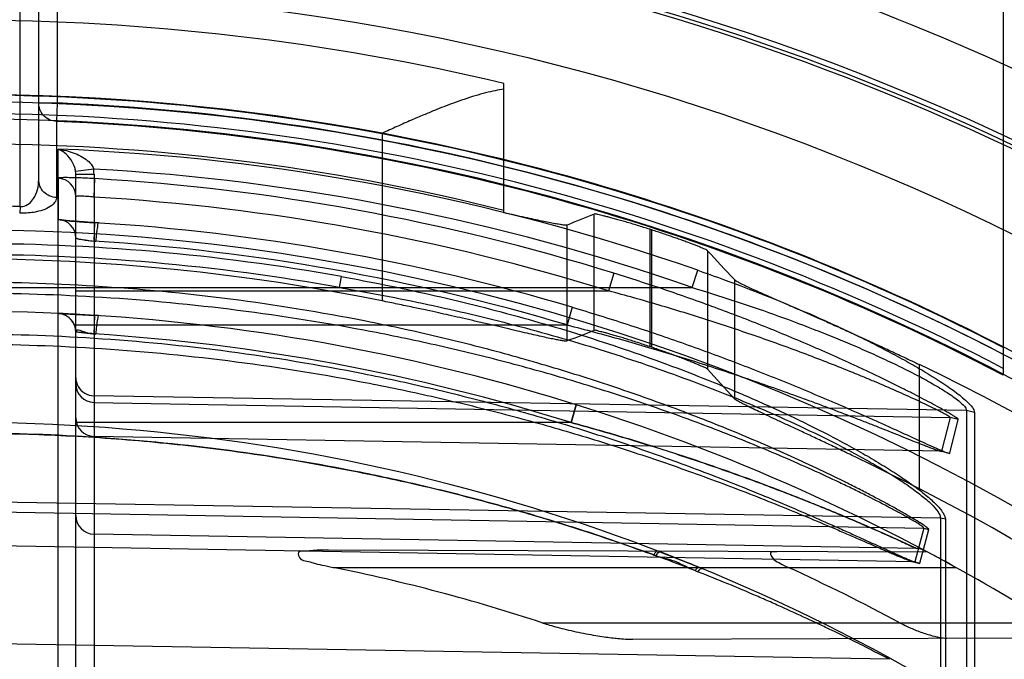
# Model space of a CAD drawing. Header units: millimetres. Extents: x 0 to 297, y 0 to 210.
# Tile 30 of 256: x 143.088 to 143.301, y 91.343 to 91.481. Entities that reach past the tile are written whole.
import ezdxf

# ---------------------------------------------------------------- set-up
doc = ezdxf.new("R2010")
doc.units = ezdxf.units.MM
doc.header["$LTSCALE"] = 16.335
doc.layers.get('0').update_dxf_attribs({"linetype": 'CONTINUOUS'})
for name, color, linetype in [('01_GLOBAL', 7, 'CONTINUOUS'), ('INTFCLR_1', 7, 'CONTINUOUS'), ('INTFCLR_144815', 7, 'CONTINUOUS')]:
    doc.layers.add(name, color=color, linetype=linetype)

msp = doc.modelspace()

# ---------------------------------------------------------------- linework, layer by layer
at = {"color": 7, "linetype": 'Continuous'}
msp.add_circle((144.2368034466, 92.193132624), 3.04, dxfattribs=at)
at = {"color": 9, "linetype": 'Continuous'}
msp.add_arc((144.2368034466, 92.193132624), 3.001038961, 182.9674534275, 267.0325465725, dxfattribs=at)
at = {"layer": '01_GLOBAL', "color": 7, "linetype": 'Continuous'}
msp.add_circle((144.2368034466, 92.193132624), 3.08, dxfattribs=at)
at = {"layer": 'INTFCLR_1', "color": 6, "linetype": 'Continuous'}
for p, q in [((143.300579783, 91.6329089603), (143.300579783, 91.40436048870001)), ((143.100579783, 91.4136929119), (143.1045099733, 91.4132620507)), ((143.2349923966, 91.3629089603), (143.2356350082, 91.3626446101))]:
    msp.add_line(p, q, dxfattribs=at)
at = {"layer": 'INTFCLR_1', "color": 9, "linetype": 'Continuous'}
for p, q in [((143.088579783, 91.4407329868), (143.088579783, 91.58624229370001)), ((143.0925797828, 91.4465360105), (143.092579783, 91.57290896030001)), ((143.096579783, 91.57290896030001), (143.096579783, 91.46307446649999)), ((143.092579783, 91.46307446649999), (143.096579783, 91.46307446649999)), ((143.0965797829, 91.46307446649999), (143.0964158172, 91.4590887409)), ((143.0964158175, 91.4590887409), (143.0964158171, 91.44268587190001)), ((143.0967464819, 91.326977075), (143.0967464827, 91.4531326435)), ((143.1044399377, 91.4488256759), (143.1005447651, 91.4483070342)), ((143.1005797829, 91.3030629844), (143.100579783, 91.4477503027)), ((143.100579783, 91.4477503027), (143.1045099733, 91.4477503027)), ((143.1045099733, 91.4477503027), (143.1045099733, 91.29906359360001)), ((143.096751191, 91.44685574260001), (143.0967545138, 91.4379782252)), ((143.1045099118, 91.44276461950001), (143.1046788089, 91.4467549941)), ((143.088579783, 91.4407329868), (143.0884814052, 91.4393107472)), ((143.2166039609, 91.42636079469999), (143.2154851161, 91.422545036)), ((143.2334656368, 91.4232873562), (143.2347028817, 91.42700789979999)), ((143.1574830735, 91.4232873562), (143.1578653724, 91.4256289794)), ((143.068579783, 91.4232873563), (143.2334656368, 91.4232873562)), ((143.1005797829, 91.4225450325), (143.2154849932, 91.4225450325)), ((143.2075975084, 91.4190418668), (143.2065316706, 91.4152095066)), ((143.100579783, 91.4152095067), (143.2065316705, 91.4152095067)), ((143.2926382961, 91.3967395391), (143.1045099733, 91.3999267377)), ((143.1045099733, 91.3984939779), (143.2891090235, 91.3952741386)), ((143.2085031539, 91.3979675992), (143.2073770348, 91.39415056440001)), ((143.2073770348, 91.39415056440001), (143.2085031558, 91.3979675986)), ((143.2926382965, 91.3967395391), (143.2926382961, 91.30254098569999)), ((143.2943687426, 91.39632470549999), (143.2926382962, 91.3967395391)), ((143.2943687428, 91.3963247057), (143.2943687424, 91.30221922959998)), ((143.2073770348, 91.39415056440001), (143.1005797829, 91.39415056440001)), ((143.2891090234, 91.3952741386), (143.2872684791, 91.3879707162)), ((143.2890354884, 91.38752427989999), (143.2908628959, 91.39483446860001)), ((143.2908628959, 91.39483446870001), (143.2891090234, 91.3952741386)), ((143.287268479, 91.3879707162), (143.1045099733, 91.39115845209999)), ((143.2872684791, 91.3879707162), (143.2890354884, 91.38752427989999)), ((143.2870362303, 91.373536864), (143.076579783, 91.3771023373)), ((143.076579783, 91.3749949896), (143.2834258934, 91.3713871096)), ((143.2870362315, 91.373536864), (143.2870362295, 91.2845443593)), ((143.2880981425, 91.37327623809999), (143.2870362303, 91.373536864)), ((143.2880981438, 91.37327623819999), (143.2880981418, 91.2843422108)), ((143.2834258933, 91.3713871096), (143.2815399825, 91.3640844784)), ((143.2826254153, 91.3638033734), (143.284502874, 91.3711104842)), ((143.2834258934, 91.3713871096), (143.284502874, 91.3711104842)), ((143.2818920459, 91.36698574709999), (143.1045099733, 91.3700819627)), ((143.2815399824, 91.3640844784), (143.076579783, 91.3676594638)), ((143.284327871, 91.3661837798), (143.1550886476, 91.3666349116)), ((143.2815399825, 91.3640844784), (143.2826254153, 91.3638033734)), ((143.1560563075, 91.3629089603), (143.2903510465, 91.3629089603)), ((143.3107125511, 91.3509089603), (143.2013173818, 91.3509089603)), ((143.2207233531, 91.3474121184), (143.3156943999, 91.3477436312)), ((143.2760223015, 91.343084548), (143.076579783, 91.3465658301))]:
    msp.add_line(p, q, dxfattribs=at)
at = {"layer": 'INTFCLR_1', "color": 7, "linetype": 'Continuous'}
for p, q in [((143.0967464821, 91.4531326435), (143.0978383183, 91.4529547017)), ((143.1045099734, 91.43326707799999), (143.1046837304, 91.4372567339)), ((143.0967250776, 91.41769045), (143.1046950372, 91.4172539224)), ((143.0967250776, 91.41769045), (143.1046950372, 91.4172539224)), ((143.1045099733, 91.4132620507), (143.1046950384, 91.41725392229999)), ((143.100579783, 91.4136929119), (143.1048952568, 91.4132136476)), ((143.2349923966, 91.3629089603), (143.2262232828, 91.3663927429)), ((143.226545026, 91.36626866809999), (143.2327595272, 91.3638177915)), ((143.288573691, 91.36388794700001), (143.2903510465, 91.3629089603))]:
    msp.add_line(p, q, dxfattribs=at)
at = {"layer": 'INTFCLR_1', "color": 6, "linetype": 'Continuous'}
for centre, radius, start, end in [((143.076579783, 90.97690896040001), 0.4878902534, 62.6696856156, 90.00000000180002), ((143.076579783, 90.97690896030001), 0.4838903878, 62.4245665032, 90), ((143.076579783, 90.97690896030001), 0.4827613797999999, 270, 90.00000002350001), ((143.0768903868, 90.97690539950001), 0.4706702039, 72.7321003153, 86.6152856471), ((143.076579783, 90.97690896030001), 0.4587930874, 270, 90.00000002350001), ((143.0778578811, 90.9766070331), 0.3941372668, 71.7454116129, 78.556352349), ((143.0758644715, 90.9735678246), 0.4282520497, 61.77768115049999, 65.3868155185), ((143.076579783, 90.97690896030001), 0.441241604, 57.18603115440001, 61.0218089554)]:
    msp.add_arc(centre, radius, start, end, dxfattribs=at)
at = {"layer": 'INTFCLR_1', "color": 9, "linetype": 'Continuous'}
for centre, radius, start, end in [((143.0765797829, 90.97690896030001), 0.4865767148, 62.58972046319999, 87.6442799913), ((143.076579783, 90.9769089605), 0.4825876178, 62.3438421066, 87.6442799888), ((143.0780419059, 90.97704563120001), 0.4764543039, 70.80368684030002, 87.7501121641), ((143.0961367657, 91.4477503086), 0.0044430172, 359.9998982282, 7.1982829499), ((143.0780995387, 90.977044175), 0.4725162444, 70.8036894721, 86.80439256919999), ((143.0962136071, 91.44774995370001), 0.0082963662, 0.0023832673, 7.4500525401), ((143.0965814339, 91.4428609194), 0.003998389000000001, 0.02029869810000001, 87.5667220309), ((143.0769659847, 90.9769371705), 0.4666412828, 72.7319313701, 86.6160883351), ((143.0765814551, 91.0820488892), 0.3588847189, 88.0841154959, 90.00026696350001), ((143.0965814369, 91.4339835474), 0.0039983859, 0.0202744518, 87.51910509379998), ((143.076274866, 90.9769087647), 0.4612237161, 73.4574954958, 86.4686572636), ((143.0776440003, 90.97703217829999), 0.4557132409, 79.8611195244, 90.13380172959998), ((143.0763446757, 90.97690876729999), 0.4572266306, 73.4571779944, 86.4683268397), ((143.0776815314, 90.9770452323), 0.4533214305, 79.8609639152, 90.1392513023), ((143.076579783, 90.97690896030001), 0.441241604, 61.9120625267, 89.9999999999), ((143.096579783, 91.4136929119), 0.004, 0, 87.37830171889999), ((143.0766490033, 90.97690578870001), 0.4372448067, 72.6035705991, 86.3466731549), ((143.1045781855, 91.4024919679), 0.0039984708, 180.0217090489, 269.0225367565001), ((143.076579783, 90.97690896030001), 0.417241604, 56.81755615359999, 90), ((143.1045781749, 91.39515643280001), 0.0039984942, 180.0215760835, 269.022685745), ((143.104579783, 91.3740813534), 0.004, 180.0000000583, 268.999999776), ((143.2818222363, 91.3629863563), 0.004, 62.0044590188, 88.99999997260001), ((143.2446366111, 91.3870452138), 0.0269586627, 247.0530898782, 248.5131805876)]:
    msp.add_arc(centre, radius, start, end, dxfattribs=at)
at = {"layer": 'INTFCLR_1', "color": 7, "linetype": 'Continuous'}
for centre, radius, start, end in [((143.0758516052, 90.9629408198), 0.4552285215, 86.26921703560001, 87.36716364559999), ((143.0903289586, 91.30204740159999), 0.1121151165, 82.7334100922, 84.754049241), ((143.0876375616, 90.99737218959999), 0.417982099, 61.2673109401, 61.92862644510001), ((143.076579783, 90.97690896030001), 0.441241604, 61.0218089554, 61.9120625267), ((143.0880298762, 90.99808429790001), 0.4171691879, 61.26721180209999, 61.9301462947), ((143.1535720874, 91.1663219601), 0.2127798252, 67.6576901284, 68.15131119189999)]:
    msp.add_arc(centre, radius, start, end, dxfattribs=at)
at = {"layer": 'INTFCLR_1', "color": 9, "linetype": 'Continuous'}
for points, knots in [([(143.0964158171, 91.4590887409), (143.0959124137, 91.45910933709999), (143.0948236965, 91.45936574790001), (143.0931603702, 91.4605903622), (143.092579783, 91.4621528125), (143.092579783, 91.46307446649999)], [0, 0, 0, 0, 0.2507252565, 0.5413444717, 1, 1, 1, 1]), ([(143.1005447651, 91.4483070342), (143.1005069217, 91.448606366), (143.1003400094, 91.4493416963), (143.0994787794, 91.4512729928), (143.098021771, 91.4526475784), (143.096746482, 91.4531326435)], [0, 0, 0, 0, 0.1428034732, 0.3542096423, 1, 1, 1, 1]), ([(143.1046788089, 91.4467549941), (143.1041617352, 91.44678557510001), (143.1031464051, 91.4468399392), (143.1016785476, 91.4469021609), (143.1002256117, 91.4469520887), (143.0989417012, 91.44695813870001), (143.0977604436, 91.4469962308), (143.0972374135, 91.446889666), (143.0967511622, 91.446937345), (143.096751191, 91.44685574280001)], [0, 0, 0, 0, 0.1956729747, 0.3838460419, 0.5560432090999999, 0.7412667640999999, 0.881626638, 0.9691736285, 1, 1, 1, 1]), ([(143.088579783, 91.4407329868), (143.0887535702, 91.44072133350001), (143.0894394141, 91.44074340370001), (143.090555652, 91.44127115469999), (143.0921315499, 91.44313175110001), (143.0925797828, 91.44512753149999), (143.092579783, 91.4465360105)], [0, 0, 0, 0, 0.0675116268, 0.2639478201, 0.4540699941, 1, 1, 1, 1]), ([(143.0964158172, 91.44268587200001), (143.0959292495, 91.4427051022), (143.0949217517, 91.4429250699), (143.0936258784, 91.44378845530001), (143.0927713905, 91.4450731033), (143.092579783, 91.4460654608), (143.092579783, 91.4465360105)], [0, 0, 0, 0, 0.2447874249, 0.5059939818, 0.7634557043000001, 1, 1, 1, 1]), ([(143.0964158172, 91.44268587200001), (143.0964158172, 91.4422939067), (143.0960038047, 91.44135403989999), (143.094695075, 91.44043417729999), (143.0931005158, 91.43981095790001), (143.091004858, 91.4393595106), (143.0894699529, 91.4392776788), (143.0884814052, 91.4393107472)], [0, 0, 0, 0, 0.1269922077, 0.3073594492, 0.5057036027, 0.679542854, 1, 1, 1, 1]), ([(143.1045099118, 91.44276461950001), (143.1042538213, 91.4427949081), (143.1035224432, 91.44287371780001), (143.1023943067, 91.4429585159), (143.1012987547, 91.44299360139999), (143.1008029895, 91.44294422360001), (143.1005797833, 91.4429067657), (143.100579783, 91.4428623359)], [0, 0, 0, 0, 0.195522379, 0.5548284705, 0.8787833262, 0.966313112, 1, 1, 1, 1]), ([(143.2908628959, 91.39483446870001), (143.2908795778, 91.39490145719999), (143.2906017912, 91.3950699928), (143.2902569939, 91.39535782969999), (143.2895326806, 91.3957884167), (143.2887667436, 91.396249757), (143.2879501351, 91.3967171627), (143.2868631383, 91.3973293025), (143.285366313, 91.39814896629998), (143.2834325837, 91.39918000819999), (143.2813513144, 91.40026330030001), (143.2783847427, 91.4017739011), (143.2753089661, 91.40329165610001), (143.2721392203, 91.40481155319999), (143.2688477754, 91.4063595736), (143.2646571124, 91.4082743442), (143.2578221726, 91.4112812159), (143.2490981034, 91.41490475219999), (143.2384306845, 91.41900311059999), (143.2275855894, 91.4228440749), (143.2202753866, 91.4252195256), (143.2166039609, 91.42636079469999)], [0, 0, 0, 0, 0.0025611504, 0.009030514, 0.0191913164, 0.0324084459, 0.0427178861, 0.0539781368, 0.0787311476, 0.106005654, 0.1352862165, 0.1657747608, 0.2295111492, 0.2625260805, 0.2961904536, 0.3644525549, 0.4334516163, 0.5732098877, 0.7148725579, 0.8573624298, 1, 1, 1, 1]), ([(143.2347028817, 91.42700789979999), (143.2376874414, 91.425968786), (143.2436202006, 91.4238178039), (143.2524143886, 91.4203593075), (143.2596390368, 91.4172756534), (143.2653398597, 91.414679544), (143.2695538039, 91.4126725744), (143.273689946, 91.4106069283), (143.2777117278, 91.408492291), (143.2815722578, 91.4063422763), (143.285209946, 91.404174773), (143.2880491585, 91.4023357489), (143.2901219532, 91.4008602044), (143.2914850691, 91.3998106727), (143.2927828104, 91.39869106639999), (143.2938172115, 91.3976296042), (143.2943687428, 91.3967083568), (143.2943687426, 91.39632470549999)], [0, 0, 0, 0, 0.1399143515, 0.2793523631, 0.4183208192, 0.4876277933, 0.5566715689, 0.6249513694, 0.6922995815, 0.7578231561, 0.8205641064, 0.8797384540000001, 0.9075437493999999, 0.9331526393, 0.9559789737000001, 0.9830146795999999, 1, 1, 1, 1]), ([(143.2845028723, 91.3711104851), (143.2845320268, 91.3712244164), (143.2840664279, 91.37152007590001), (143.2834800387, 91.37201763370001), (143.2822519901, 91.37276782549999), (143.2807300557, 91.37370085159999), (143.2788418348, 91.3747893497), (143.2758581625, 91.3764609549), (143.2725852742, 91.37821078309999), (143.2690824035, 91.38001719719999), (143.2652527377, 91.38194274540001), (143.2602412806, 91.3843697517), (143.2540172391, 91.3872403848), (143.2453806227, 91.39103205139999), (143.234246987, 91.39556150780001), (143.2228430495, 91.3997360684), (143.2135253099, 91.4028714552), (143.2040800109, 91.4058664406), (143.1945404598, 91.4086188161), (143.1849214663, 91.4111263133), (143.1752649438, 91.41346690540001), (143.1583443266, 91.4171117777), (143.1340073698, 91.4210781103), (143.1050950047, 91.4238343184), (143.0859239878, 91.4244223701), (143.0765797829, 91.4244161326)], [0, 0, 0, 0, 0.0016246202, 0.0057382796, 0.0122045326, 0.020624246, 0.0307531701, 0.0421855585, 0.06792149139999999, 0.08199191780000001, 0.09663587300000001, 0.1271351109, 0.1589097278, 0.191316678, 0.2574313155, 0.3249182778, 0.3590433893, 0.3932372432, 0.4617974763, 0.496170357, 0.5305546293, 0.5990535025, 0.7352415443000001, 0.8709143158, 1, 1, 1, 1]), ([(143.1578653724, 91.4256289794), (143.1642596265, 91.4244854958), (143.1769720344, 91.42192056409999), (143.1958064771, 91.417221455), (143.21433032, 91.41166517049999), (143.2294845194, 91.4062933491), (143.239911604, 91.4021174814), (143.2458064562, 91.39960743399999), (143.2516069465, 91.39703357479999), (143.2586638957, 91.39370132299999), (143.2655025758, 91.39017112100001), (143.270740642, 91.3872469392), (143.2744563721, 91.3850487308), (143.2779350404, 91.3828488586), (143.2811003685, 91.38067706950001), (143.2838420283, 91.3785901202), (143.2860331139, 91.3766384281), (143.2875072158, 91.3749711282), (143.2880981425, 91.3737728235), (143.2880981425, 91.37327623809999)], [0, 0, 0, 0, 0.1368680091, 0.2731479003, 0.4088782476, 0.5442043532, 0.6117611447, 0.6455181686, 0.6791986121, 0.7454685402, 0.8099256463, 0.8413136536, 0.871861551, 0.9008796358, 0.9280292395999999, 0.952698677, 0.9735151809, 0.9895366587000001, 1, 1, 1, 1]), ([(143.2834258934, 91.3713871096), (143.2834555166, 91.3714971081), (143.282987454, 91.37177859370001), (143.2824103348, 91.3722518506), (143.2811865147, 91.37296584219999), (143.279674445, 91.3738538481), (143.2777962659, 91.37488979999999), (143.2748285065, 91.376480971), (143.2715735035, 91.3781459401), (143.2680903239, 91.37986435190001), (143.264280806, 91.3816965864), (143.2592957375, 91.38400564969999), (143.2531053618, 91.3867359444), (143.2445129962, 91.3903426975), (143.2334366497, 91.39464991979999), (143.222097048, 91.39861639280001), (143.212831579, 91.4015949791), (143.2034350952, 91.40444096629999), (143.1939469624, 91.40705504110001), (143.1843814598, 91.409435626), (143.1747752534, 91.4116581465), (143.1579388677, 91.4151188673), (143.1337304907, 91.4188808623), (143.1049648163, 91.4214936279), (143.0858874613, 91.4220498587), (143.0765797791, 91.4220431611)], [0, 0, 0, 0, 0.0015875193, 0.0056520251, 0.0120574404, 0.0204079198, 0.0304610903, 0.0418143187, 0.0673891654, 0.08137944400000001, 0.0959450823, 0.1262962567, 0.1579362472, 0.190224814, 0.2561523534, 0.3235168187, 0.357604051, 0.3917751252, 0.4603324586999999, 0.4947236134, 0.5291383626, 0.5977313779, 0.7342178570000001, 0.8702910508, 1, 1, 1, 1]), ([(143.1574830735, 91.4232873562), (143.1638395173, 91.42219094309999), (143.1764828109, 91.41977696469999), (143.1952167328, 91.41531272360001), (143.2136421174, 91.41003775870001), (143.2287205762, 91.4049326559), (143.2390995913, 91.4009638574), (143.2449626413, 91.3985721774), (143.250734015, 91.3961326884), (143.2577494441, 91.3929605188), (143.2645560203, 91.3896073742), (143.2697670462, 91.3868226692), (143.2734645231, 91.3847348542), (143.276923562, 91.38264113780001), (143.2800726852, 91.3805771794), (143.2827973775, 91.3785928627), (143.2849790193, 91.37673830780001), (143.2864366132, 91.37515890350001), (143.2870410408, 91.37401142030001), (143.2870362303, 91.373536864)], [0, 0, 0, 0, 0.137561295, 0.2744141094, 0.4105726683, 0.5461541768, 0.6137615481, 0.64752046, 0.6811904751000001, 0.7473830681, 0.8116887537, 0.8429640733, 0.87337893, 0.9022313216, 0.9291876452, 0.9536238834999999, 0.9741733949, 0.9898789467, 1, 1, 1, 1]), ([(143.2891090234, 91.3952741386), (143.2891265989, 91.3953351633), (143.2888418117, 91.3954800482), (143.2885110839, 91.3957307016), (143.2877881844, 91.3961040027), (143.2870316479, 91.3965048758), (143.2862219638, 91.3969108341), (143.2851442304, 91.39744289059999), (143.2836599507, 91.3981550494), (143.2817430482, 91.3990503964), (143.2796797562, 91.3999908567), (143.2767375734, 91.40130242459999), (143.2736882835, 91.40261898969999), (143.2705467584, 91.4039363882), (143.2672824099, 91.4052785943), (143.2631263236, 91.40693781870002), (143.2563458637, 91.4095421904), (143.2476917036, 91.4126766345), (143.2371155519, 91.41621417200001), (143.2263631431, 91.419523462), (143.2191221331, 91.4215651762), (143.2154851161, 91.422545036)], [0, 0, 0, 0, 0.0024216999, 0.0087445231, 0.0187469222, 0.0317994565, 0.0419968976, 0.0531455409, 0.0776809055, 0.1047476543, 0.1338338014, 0.1641461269, 0.2275876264, 0.2604846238, 0.2940512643, 0.3621808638, 0.4311300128, 0.5710277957, 0.7131364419, 0.8563610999, 1, 1, 1, 1]), ([(143.2334656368, 91.4232873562), (143.2364225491, 91.4223932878), (143.2423001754, 91.42054307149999), (143.2510205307, 91.41755958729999), (143.25818999, 91.41489683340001), (143.2638451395, 91.412645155), (143.2680258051, 91.4109133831), (143.2721255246, 91.40912108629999), (143.2761147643, 91.4072928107), (143.2799411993, 91.40542789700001), (143.283547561, 91.40355080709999), (143.2863628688, 91.4019527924), (143.2884237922, 91.40067454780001), (143.2897726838, 91.39976434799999), (143.2910598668, 91.398796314), (143.2920594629, 91.3978924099), (143.2926455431, 91.3970795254), (143.2926382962, 91.3967395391)], [0, 0, 0, 0, 0.1416375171, 0.2824963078, 0.4225452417, 0.4922456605, 0.5615765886, 0.6300148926, 0.6973860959, 0.7627642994, 0.8251686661, 0.8837597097, 0.911172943, 0.9362825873, 0.9585098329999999, 0.9844079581, 1, 1, 1, 1]), ([(143.2075975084, 91.4190418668), (143.2115685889, 91.417862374), (143.2194588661, 91.4154081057), (143.2311620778, 91.4114407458), (143.2426895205, 91.40721306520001), (143.2521566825, 91.4034823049), (143.2587033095, 91.4007733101), (143.2624055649, 91.39920621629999), (143.2660428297, 91.3976443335), (143.2696210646, 91.3960763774), (143.2731240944, 91.39451442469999), (143.2764249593, 91.39302808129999), (143.2795795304, 91.3915902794), (143.2825582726, 91.3902291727), (143.2842610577, 91.38945438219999), (143.2855137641, 91.3888917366), (143.2864633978, 91.38846940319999), (143.2873568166, 91.3880874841), (143.2882359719, 91.38771221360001), (143.2886423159, 91.3876005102), (143.2890190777, 91.3874588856), (143.2890354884, 91.38752427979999)], [0, 0, 0, 0, 0.1421648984, 0.2835408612, 0.4240418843, 0.5634911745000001, 0.6327206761, 0.6671818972, 0.7014587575, 0.7685665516, 0.8012506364, 0.8330851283, 0.8928023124, 0.9202157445, 0.9454950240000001, 0.9569633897, 0.9674170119, 0.9809471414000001, 0.9912428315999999, 0.9976861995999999, 1, 1, 1, 1]), ([(143.2065316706, 91.4152095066), (143.2104650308, 91.4141977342), (143.2182800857, 91.4120905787), (143.2298817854, 91.4086747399), (143.2413095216, 91.4050281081), (143.2506992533, 91.4018031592), (143.2571937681, 91.399458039), (143.2608649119, 91.39810126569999), (143.2644702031, 91.3967490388), (143.2680177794, 91.3953905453), (143.271491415, 91.3940363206), (143.2747638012, 91.3927475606), (143.2778917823, 91.3915000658), (143.2808455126, 91.39031873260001), (143.2825338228, 91.3896460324), (143.2837759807, 91.3891578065), (143.2847174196, 91.38879042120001), (143.2856057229, 91.38846130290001), (143.2864731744, 91.3881279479), (143.2868850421, 91.388045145), (143.2872498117, 91.38790641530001), (143.287268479, 91.3879707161)], [0, 0, 0, 0, 0.1428660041, 0.2846936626, 0.425393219, 0.5647895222, 0.6339010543, 0.6682815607, 0.7024641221, 0.7693490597, 0.8019078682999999, 0.8336113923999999, 0.8930666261, 0.9203587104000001, 0.9455323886, 0.9569577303, 0.9673772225, 0.9808763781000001, 0.9911706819, 0.9976447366, 1, 1, 1, 1]), ([(143.07657978, 91.41326847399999), (143.085896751, 91.41326231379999), (143.1049768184, 91.412640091), (143.1336916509, 91.4098210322), (143.1577905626, 91.40582758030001), (143.1769062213, 91.4016837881), (143.1887957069, 91.3986967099), (143.1982508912, 91.39607531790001), (143.2076136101, 91.3933167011), (143.2191369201, 91.3896215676), (143.2326832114, 91.3848126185), (143.2437033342, 91.3805305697), (143.2522565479, 91.37700320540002), (143.258386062, 91.3743849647), (143.2633150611, 91.37221460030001), (143.2666529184, 91.3707179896), (143.2684853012, 91.3698904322), (143.2710157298, 91.3687430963), (143.2738054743, 91.3674674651), (143.276486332, 91.36624709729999), (143.2778394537, 91.36563759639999), (143.2790058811, 91.3651171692), (143.2802052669, 91.3645968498), (143.2814777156, 91.3640628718), (143.2820665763, 91.36388348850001), (143.2826016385, 91.3637112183), (143.2826254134, 91.3638033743)], [0, 0, 0, 0, 0.1307897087, 0.2677697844, 0.4047495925, 0.4734241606, 0.54230541, 0.576803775, 0.6111558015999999, 0.6793183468, 0.7466483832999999, 0.8129134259, 0.8452601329, 0.8765233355, 0.9064770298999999, 0.9208618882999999, 0.9278736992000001, 0.9347014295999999, 0.9598634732, 0.9709448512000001, 0.9760316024, 0.9807221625, 0.9887877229, 0.9948915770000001, 0.9986639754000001, 1, 1, 1, 1]), ([(143.0765797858, 91.411078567), (143.0858590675, 91.4110728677), (143.1048431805, 91.4104830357), (143.1334085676, 91.4078091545), (143.1573771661, 91.4040205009), (143.1763922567, 91.4000863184), (143.1882180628, 91.3972498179), (143.1976229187, 91.3947598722), (143.2069324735, 91.3921401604), (143.2183902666, 91.3886305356), (143.2318624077, 91.384060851), (143.2428246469, 91.37998994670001), (143.2513330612, 91.37663582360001), (143.2574293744, 91.3741463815), (143.2623321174, 91.37208242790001), (143.2656522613, 91.3706590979), (143.2674747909, 91.3698721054), (143.2699914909, 91.3687810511), (143.2727664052, 91.36756787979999), (143.2754328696, 91.36640728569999), (143.2767787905, 91.3658277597), (143.2779389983, 91.3653325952), (143.2791333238, 91.36483900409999), (143.2803968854, 91.3643275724), (143.2809872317, 91.3641641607), (143.2815151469, 91.36399301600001), (143.2815399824, 91.3640844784)], [0, 0, 0, 0, 0.1313495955, 0.2686565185, 0.4058580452, 0.4745887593, 0.5434829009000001, 0.5779698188, 0.6122979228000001, 0.6803743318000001, 0.7475662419, 0.8136422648, 0.8458776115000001, 0.8770217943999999, 0.9068517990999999, 0.9211743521, 0.9281552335, 0.9349525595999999, 0.9600013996, 0.9710336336, 0.9760984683, 0.9807694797, 0.9888041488, 0.994889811, 0.9986584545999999, 1, 1, 1, 1]), ([(143.100579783, 91.4038084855), (143.100579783, 91.40315686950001), (143.1009404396, 91.4018134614), (143.1024248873, 91.4003249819), (143.1038115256, 91.3999385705), (143.1045099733, 91.3999267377)], [0, 0, 0, 0, 0.3229490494, 0.6537909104, 1, 1, 1, 1]), ([(143.2818920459, 91.36698574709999), (143.2806532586, 91.36756304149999), (143.2788261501, 91.368403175), (143.2763476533, 91.3695229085), (143.2744159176, 91.370385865), (143.2723349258, 91.3713045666), (143.2693600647, 91.37259730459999), (143.265463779, 91.37425328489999), (143.2614608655, 91.375904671), (143.2581528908, 91.3772302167), (143.2547613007, 91.37857092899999), (143.2487297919, 91.3808936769), (143.2399735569, 91.3840790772), (143.2310860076, 91.38707843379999), (143.2238699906, 91.3893657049), (143.2165745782, 91.3915858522), (143.2110629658, 91.3931451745), (143.2073770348, 91.39415056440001)], [0, 0, 0, 0, 0.0516329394, 0.07597447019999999, 0.1027491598, 0.1315643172, 0.1619139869, 0.2252911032, 0.2915055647, 0.3255023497, 0.3599250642, 0.4292866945, 0.5696783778, 0.7119074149, 0.7836251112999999, 0.8556591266, 1, 1, 1, 1]), ([(143.2073770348, 91.39415056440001), (143.211054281, 91.3931477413), (143.2183651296, 91.3910776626), (143.2292111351, 91.3877083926), (143.2398935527, 91.3841074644), (143.2486659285, 91.38091842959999), (143.2555587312, 91.37826286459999), (143.2597856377, 91.3765830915), (143.2630956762, 91.3752293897), (143.2662720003, 91.3739095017), (143.2700442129, 91.3723069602), (143.2736562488, 91.3707226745), (143.2763097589, 91.369540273), (143.278081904, 91.3687447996), (143.2794265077, 91.36811346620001), (143.2806079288, 91.3676014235), (143.2810354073, 91.3673308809), (143.282110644, 91.36698192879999), (143.2818920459, 91.36698574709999)], [0, 0, 0, 0, 0.1439991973, 0.2870321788, 0.4290317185, 0.5698547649, 0.639631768, 0.7080941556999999, 0.7416889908, 0.7747394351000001, 0.8380349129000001, 0.8965827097, 0.9235688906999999, 0.9481140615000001, 0.9691313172, 0.9820165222, 0.991740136, 1, 1, 1, 1]), ([(143.2760223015, 91.343084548), (143.2748730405, 91.34368713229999), (143.2731351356, 91.34458810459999), (143.2707186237, 91.3458195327), (143.2679253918, 91.3472252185), (143.2648669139, 91.3487308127), (143.2615837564, 91.3503086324), (143.257968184, 91.35201573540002), (143.2542150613, 91.3537381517), (143.2503458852, 91.35546186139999), (143.2463199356, 91.35721844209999), (143.2390691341, 91.36028104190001), (143.228430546, 91.3644769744), (143.2175317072, 91.36837155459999), (143.208609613, 91.3713136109), (143.1995398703, 91.3741381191), (143.1880715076, 91.3773973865), (143.1741628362, 91.3808533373), (143.155503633, 91.3848346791), (143.1320227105, 91.38863720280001), (143.1041164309, 91.39129195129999), (143.0856080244, 91.39186632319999), (143.0765797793, 91.39186578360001)], [0, 0, 0, 0, 0.0187784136, 0.0283277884, 0.0392482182, 0.0640293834, 0.0776580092, 0.09196060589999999, 0.1218891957, 0.1374137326, 0.153256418, 0.1854526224, 0.251312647, 0.3187201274, 0.3529062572, 0.3872583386, 0.456181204, 0.5254040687, 0.5946131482, 0.7322372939, 0.8693511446, 1, 1, 1, 1]), ([(143.0765797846, 91.39186578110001), (143.0827007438, 91.39186103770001), (143.0952229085, 91.3916041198), (143.1140939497, 91.3903894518), (143.13314978, 91.3883164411), (143.1520836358, 91.3854095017), (143.1708918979, 91.38165931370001), (143.1848810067, 91.3782270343), (143.194143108, 91.37565959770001), (143.2002795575, 91.3738884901), (143.2078724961, 91.3715655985), (143.2168642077, 91.3685944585), (143.2227916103, 91.3664958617), (143.2257243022, 91.3654035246)], [0, 0, 0, 0, 0.1206088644, 0.2467093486, 0.3724880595, 0.4981837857, 0.6240325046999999, 0.7502704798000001, 0.7818918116, 0.8134145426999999, 0.8761180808, 0.9383352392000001, 1, 1, 1, 1]), ([(143.2341260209, 91.3622198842), (143.2342021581, 91.36232428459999), (143.2344278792, 91.3625979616), (143.2347495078, 91.3629369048), (143.2349923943, 91.3629089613)], [0, 0, 0, 0, 0.3457672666, 1, 1, 1, 1]), ([(143.2347619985, 91.3619601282), (143.2348398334, 91.3620739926), (143.2350479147, 91.3623455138), (143.2354142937, 91.3627356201), (143.2356350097, 91.36264460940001)], [0, 0, 0, 0, 0.3661711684, 1, 1, 1, 1])]:
    msp.add_open_spline(points, degree=3, knots=knots, dxfattribs=at)
at = {"layer": 'INTFCLR_1', "color": 7, "linetype": 'Continuous'}
for points, knots in [([(143.096746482, 91.4531326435), (143.0975546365, 91.4530301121), (143.098954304, 91.4527423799), (143.1008611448, 91.4520538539), (143.1028079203, 91.4510162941), (143.1041312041, 91.4498098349), (143.1044399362, 91.4488256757)], [0, 0, 0, 0, 0.2674924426, 0.4675439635, 0.6613142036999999, 1, 1, 1, 1]), ([(143.0967545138, 91.437978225), (143.0973886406, 91.43784594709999), (143.0985913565, 91.43768176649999), (143.1004898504, 91.4375416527), (143.1024940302, 91.4373946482), (143.1039325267, 91.4373031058), (143.1046837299, 91.4372567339)], [0, 0, 0, 0, 0.2431331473, 0.4572227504, 0.7165702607, 1, 1, 1, 1]), ([(143.1054617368, 91.4372079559), (143.1049430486, 91.4372389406), (143.1039132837, 91.4373046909), (143.1024059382, 91.4374028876), (143.1010869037, 91.43749565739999), (143.0999884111, 91.4375798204), (143.0990316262, 91.43765657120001), (143.0981864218, 91.4377434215), (143.0974125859, 91.43780737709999), (143.09705917, 91.4379071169), (143.0967545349, 91.43792310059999), (143.0967545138, 91.4379782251)], [0, 0, 0, 0, 0.1780984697, 0.3536547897, 0.5178134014, 0.6310911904, 0.7318289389, 0.8450385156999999, 0.9288399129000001, 0.9811059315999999, 1, 1, 1, 1]), ([(143.1054617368, 91.4372079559), (143.1053386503, 91.4372776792), (143.1052338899, 91.43622292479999), (143.1050805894, 91.43562921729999), (143.1049728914, 91.43431710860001), (143.1049182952, 91.43359380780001), (143.1048956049, 91.4332187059)], [0, 0, 0, 0, 0.104810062, 0.4459542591, 0.7215775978, 1, 1, 1, 1]), ([(143.100579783, 91.43398496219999), (143.1010218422, 91.4338328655), (143.1023149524, 91.4335081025), (143.103647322, 91.43337532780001), (143.1045099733, 91.43326707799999)], [0, 0, 0, 0, 0.3481884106, 1, 1, 1, 1]), ([(143.100579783, 91.43398496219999), (143.1005797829, 91.4339369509), (143.1007953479, 91.43387095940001), (143.1012997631, 91.4337189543), (143.1022541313, 91.43357609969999), (143.1035201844, 91.4333899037), (143.1043846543, 91.43327972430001), (143.1048956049, 91.4332187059)], [0, 0, 0, 0, 0.0327219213, 0.1144720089, 0.4098834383, 0.6492891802, 1, 1, 1, 1]), ([(143.100579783, 91.4136929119), (143.1005794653, 91.41443554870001), (143.100180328, 91.415736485), (143.0987557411, 91.41721908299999), (143.0974677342, 91.4176565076), (143.0967250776, 91.41769045)], [0, 0, 0, 0, 0.3680915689, 0.6315143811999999, 1, 1, 1, 1]), ([(143.1054726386, 91.41720496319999), (143.1054298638, 91.4172075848), (143.105358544, 91.4170032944), (143.1052222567, 91.41648224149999), (143.1050952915, 91.41548192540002), (143.1049757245, 91.4143158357), (143.1049196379, 91.4135809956), (143.1048952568, 91.4132136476)], [0, 0, 0, 0, 0.0316995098, 0.1182638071, 0.4579662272, 0.7276778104, 1, 1, 1, 1]), ([(143.2262232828, 91.3663927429), (143.2261765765, 91.3664328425), (143.2259253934, 91.36645995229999), (143.225563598, 91.36609590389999), (143.2253149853, 91.3657841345), (143.2251745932, 91.365574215)], [0, 0, 0, 0, 0.1300274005, 0.4665718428, 1, 1, 1, 1]), ([(143.2257243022, 91.3654035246), (143.2258600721, 91.3656454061), (143.2260374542, 91.36595008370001), (143.2264232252, 91.36631558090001), (143.2265450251, 91.3662686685)], [0, 0, 0, 0, 0.6800170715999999, 1, 1, 1, 1]), ([(143.2251745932, 91.365574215), (143.2260851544, 91.3652525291), (143.2277790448, 91.3649032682), (143.2301308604, 91.3641521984), (143.2321235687, 91.363143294), (143.2334495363, 91.3625059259), (143.2341260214, 91.362219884)], [0, 0, 0, 0, 0.302215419, 0.5396466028, 0.7701500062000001, 1, 1, 1, 1])]:
    msp.add_open_spline(points, degree=3, knots=knots, dxfattribs=at)
at = {"layer": 'INTFCLR_1', "color": 6, "linetype": 'Continuous'}
for points, knots in [([(143.1045099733, 91.4132620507), (143.1040631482, 91.4133195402), (143.1029796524, 91.413237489), (143.1005797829, 91.4145603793), (143.100579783, 91.4136929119)], [0, 0, 0, 0, 0.3418183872, 1, 1, 1, 1]), ([(143.1550886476, 91.3666349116), (143.1545886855, 91.3666366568), (143.1534860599, 91.3666217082), (143.1517681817, 91.3666049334), (143.1502926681, 91.3663385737), (143.1481724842, 91.3665365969), (143.1489191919, 91.3643998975), (143.1504424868, 91.36433108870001), (143.1519408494, 91.3637937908), (143.1538385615, 91.3633846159), (143.1552592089, 91.36307026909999), (143.1560563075, 91.3629089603)], [0, 0, 0, 0, 0.09872059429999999, 0.2197912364, 0.3285608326, 0.4269131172, 0.5236921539, 0.6180506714, 0.7123198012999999, 0.8394184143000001, 1, 1, 1, 1]), ([(143.2517710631, 91.3662974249), (143.251308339, 91.3662990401), (143.2497859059, 91.36628264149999), (143.251187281, 91.3643853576), (143.2525644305, 91.36376463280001), (143.2536464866, 91.36317477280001), (143.2542271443, 91.3629089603)], [0, 0, 0, 0, 0.2138815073, 0.453700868, 0.7048229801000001, 1, 1, 1, 1]), ([(143.2013173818, 91.3509089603), (143.2017891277, 91.350753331), (143.2028174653, 91.35043451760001), (143.2044854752, 91.3499695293), (143.2063838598, 91.3494927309), (143.2084596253, 91.34902413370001), (143.2105844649, 91.3485960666), (143.2126093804, 91.34823535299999), (143.2144276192, 91.3479525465), (143.2160270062, 91.3477394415), (143.2180958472, 91.3475141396), (143.2196434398, 91.34740834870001), (143.2207233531, 91.3474121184)], [0, 0, 0, 0, 0.0753579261, 0.1632930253, 0.2626567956, 0.3722573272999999, 0.4860819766, 0.5914432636, 0.6842462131, 0.7652110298, 0.836175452, 1, 1, 1, 1]), ([(143.2783823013, 91.3509089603), (143.2788289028, 91.35066910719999), (143.2800626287, 91.3500561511), (143.281756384, 91.3493386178), (143.2834296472, 91.3487340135), (143.2849941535, 91.3482359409), (143.2866391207, 91.34782101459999), (143.2878837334, 91.3476465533), (143.2883996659, 91.3476483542)], [0, 0, 0, 0, 0.1434450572, 0.3896250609, 0.5199914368, 0.6468103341, 0.8540078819, 1, 1, 1, 1])]:
    msp.add_open_spline(points, degree=3, knots=knots, dxfattribs=at)
at = {"layer": 'INTFCLR_144815', "color": 6, "linetype": 'Continuous'}
msp.add_line((143.1929063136, 91.4393824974), (143.1929063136, 91.4673007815), dxfattribs=at)
at = {"layer": 'INTFCLR_144815', "color": 9, "linetype": 'Continuous'}
for p, q in [((143.1666212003, 91.45653021), (143.1666212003, 91.4203808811)), ((143.212369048, 91.4140134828), (143.212369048, 91.43910001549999)), ((143.2065663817, 91.4117400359), (143.2065663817, 91.43674868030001)), ((143.2243526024, 91.4358264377), (143.2243526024, 91.4105285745)), ((143.2248069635, 91.41037346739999), (143.2248069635, 91.4356798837)), ((143.2367905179, 91.43121262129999), (143.2367905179, 91.4056648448)), ((143.2425931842, 91.4250034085), (143.2425931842, 91.3992999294)), ((143.2825383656, 91.3798430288), (143.2825383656, 91.4066377))]:
    msp.add_line(p, q, dxfattribs=at)
at = {"layer": 'INTFCLR_144815', "color": 6, "linetype": 'Continuous'}
for radius in [0.5104906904, 0.4864760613]:
    msp.add_circle((143.076579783, 90.97690896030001), radius, dxfattribs=at)
for radius, start, end in [(0.7037433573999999, 313.9937911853, 154.5150993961), (0.6797433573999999, 312.9543589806, 154.5144414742), (0.6747273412, 71.6563998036, 156.0440844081), (0.6638812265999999, 70.9981667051, 162.0018332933), (0.6572577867, 282.2440355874, 71.2863570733), (0.5288304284, 45.0000000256, 314.9999999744), (0.5278840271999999, 44.999999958, 315.000000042), (0.5271191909, 44.99999997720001, 315.0000000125), (0.488, 57.4833087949, 79.3673701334), (0.4773732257, 75.8961331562, 104.1038668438), (0.4821224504, 72.0945480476, 72.1512840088), (0.4525204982, 78.52282503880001, 101.4771749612), (0.4581078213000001, 71.1214044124, 71.1814515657), (0.4765351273, 25.6072723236, 64.3927276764), (0.4525204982, 27.0737153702, 62.92628462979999)]:
    msp.add_arc((143.076579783, 90.97690896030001), radius, start, end, dxfattribs=at)
at = {"layer": 'INTFCLR_144815', "color": 9, "linetype": 'Continuous'}
for centre, radius, start, end in [((143.076579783, 90.97690896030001), 0.6987965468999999, 71.617857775, 156.0236179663), ((143.0765797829, 90.97690896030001), 0.6907968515, 71.6178577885, 156.0236179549), ((143.076579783, 90.97690896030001), 0.6611483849, 70.768222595, 162.2317774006), ((143.0765797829, 90.97690896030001), 0.6663072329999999, 40.8200096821, 70.5083984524), ((143.076579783, 90.97690896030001), 0.5429069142, 52.2436298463, 75.5403197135), ((143.076579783, 90.97690896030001), 0.5040000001, 76.6554352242, 103.3445648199), ((143.076579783, 90.97690896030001), 0.4880000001, 79.3673701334, 100.6326298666)]:
    msp.add_arc(centre, radius, start, end, dxfattribs=at)
at = {"layer": 'INTFCLR_144815', "color": 6, "linetype": 'Continuous'}
for centre, major_axis, ratio, start_param, end_param in [((143.545454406, 90.97690896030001), (0.7036694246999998, 0), 0.7456587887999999, 2.0638918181, 2.0732771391), ((142.3713377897, 90.97690896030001), (1.0584006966, 0), 0.7456587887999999, 0.6038052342, 0.6133947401), ((143.5166748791, 90.97690896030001), (0.6604781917, 0), 0.7456587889, 2.0496201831, 2.0595447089), ((142.4001173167, 90.97690896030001), (1.0152094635, 0), 0.7456587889, 0.5919499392, 0.6021168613)]:
    msp.add_ellipse(centre, major_axis=major_axis, ratio=ratio, start_param=start_param, end_param=end_param, dxfattribs=at)
for points, knots in [([(143.1929063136, 91.46603691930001), (143.1922747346, 91.4659514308), (143.19095171, 91.4657242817), (143.1888871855, 91.4652483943), (143.1866522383, 91.464621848), (143.184342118, 91.4638810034), (143.1820968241, 91.46308502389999), (143.1799716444, 91.4622797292), (143.1778285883, 91.4614282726), (143.1754852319, 91.4604554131), (143.1728024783, 91.4593051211), (143.1698112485, 91.4579787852), (143.1677091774, 91.4570260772), (143.1666212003, 91.45653021)], [0, 0, 0, 0, 0.068202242, 0.1435380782, 0.2266295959, 0.3165126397, 0.4030980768, 0.4815233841, 0.5596981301, 0.6498566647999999, 0.7530316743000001, 0.8720522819, 1, 1, 1, 1]), ([(143.2065663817, 91.43674868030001), (143.2063090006, 91.4366432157), (143.205732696, 91.4367711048), (143.2048604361, 91.43686473), (143.20382179, 91.4370586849), (143.2025496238, 91.4373006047), (143.2010421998, 91.43761172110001), (143.1993092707, 91.4379796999), (143.1973587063, 91.4384032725), (143.1952002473, 91.43887713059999), (143.1936927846, 91.4392093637), (143.1929063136, 91.4393824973)], [0, 0, 0, 0, 0.0599062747, 0.117228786, 0.1927519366, 0.2859282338, 0.3966909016, 0.5240476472, 0.6675426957, 0.8265592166, 1, 1, 1, 1]), ([(143.2243526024, 91.4358264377), (143.2239077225, 91.43596969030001), (143.2230240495, 91.4362510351), (143.2217126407, 91.43665896), (143.2204384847, 91.4370459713), (143.2192177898, 91.4374075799), (143.2180663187, 91.437739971), (143.2169956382, 91.4380398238), (143.216017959, 91.43830689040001), (143.2151437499, 91.43853169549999), (143.2142022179, 91.4387836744), (143.213313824, 91.4389116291), (143.2126172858, 91.4391994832), (143.212369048, 91.43910001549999)], [0, 0, 0, 0, 0.1127548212, 0.2237294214, 0.3313297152, 0.4340094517, 0.5308756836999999, 0.6204471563, 0.7023016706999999, 0.7752096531, 0.8387347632, 0.9354835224, 1, 1, 1, 1]), ([(143.2367905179, 91.43121262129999), (143.2365942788, 91.4314204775), (143.2358991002, 91.4316374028), (143.2350540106, 91.43204038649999), (143.2341486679, 91.43239092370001), (143.2333111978, 91.43271611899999), (143.2323759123, 91.433067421), (143.2313653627, 91.4334396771), (143.2303348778, 91.4338090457), (143.2293320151, 91.43416125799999), (143.2283227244, 91.4345111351), (143.227228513, 91.43488263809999), (143.226039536, 91.4352785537), (143.2252139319, 91.4355483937), (143.2248069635, 91.4356798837)], [0, 0, 0, 0, 0.066994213, 0.1616304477, 0.2231243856, 0.2936763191, 0.3724047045, 0.4571979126, 0.5460893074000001, 0.6289487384, 0.7063065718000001, 0.7964378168, 0.8997668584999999, 1, 1, 1, 1]), ([(143.2425931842, 91.4250034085), (143.2428127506, 91.42476604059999), (143.2433807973, 91.4244909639), (143.2442386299, 91.4240279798), (143.2452387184, 91.4235517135), (143.2464576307, 91.4229824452), (143.2479054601, 91.422327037), (143.2495690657, 91.42158498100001), (143.2514267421, 91.4207649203), (143.2534731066, 91.4198659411), (143.255724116, 91.4188783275), (143.2581580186, 91.4178081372), (143.2607712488, 91.4166531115), (143.2635341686, 91.415423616), (143.2664595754, 91.4141110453), (143.2695192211, 91.41272419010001), (143.272692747, 91.4112691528), (143.2759341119, 91.40976550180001), (143.2792256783, 91.4082178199), (143.281425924, 91.4071708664), (143.2825383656, 91.4066377)], [0, 0, 0, 0, 0.0220565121, 0.0416851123, 0.06700290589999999, 0.09741728, 0.13352119, 0.1753857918, 0.2216826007, 0.2720342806, 0.3278515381, 0.3893596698, 0.4533993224, 0.5227438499, 0.5956453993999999, 0.6721162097, 0.7518909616, 0.8337900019, 0.9158514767, 1, 1, 1, 1]), ([(143.2065663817, 91.4117400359), (143.2063171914, 91.4116412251), (143.2057650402, 91.41177012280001), (143.2049308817, 91.4118701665), (143.2039459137, 91.41206709), (143.2027432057, 91.4123125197), (143.2013188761, 91.4126260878), (143.1996775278, 91.41299745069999), (143.1978241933, 91.41342638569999), (143.1957692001, 91.41390687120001), (143.193528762, 91.4144323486), (143.1911125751, 91.4149987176), (143.1885516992, 91.4155942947), (143.1859492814, 91.41619463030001), (143.1834413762, 91.41676558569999), (143.1810875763, 91.4172944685), (143.1787248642, 91.4178190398), (143.1761421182, 91.4183834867), (143.1731895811, 91.41901856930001), (143.1699715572, 91.4196953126), (143.1677410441, 91.4201535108), (143.1666212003, 91.4203808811)], [0, 0, 0, 0, 0.0196680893, 0.0383567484, 0.0628817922, 0.09286724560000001, 0.1285982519, 0.1698218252, 0.2163585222, 0.2681650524, 0.3246660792, 0.3852003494, 0.4502468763, 0.5175726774, 0.5811550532, 0.6389607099, 0.6945774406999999, 0.7587289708, 0.8329299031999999, 0.9161602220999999, 1, 1, 1, 1]), ([(143.2243526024, 91.4105285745), (143.2239063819, 91.4106806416), (143.2230201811, 91.4109793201), (143.221705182, 91.4114125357), (143.2204282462, 91.4118235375), (143.2192056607, 91.41220756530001), (143.2180533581, 91.4125605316), (143.2169827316, 91.4128790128), (143.2160060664, 91.413162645), (143.2151334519, 91.4134018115), (143.2141950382, 91.41366903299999), (143.213309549, 91.4138100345), (143.2126177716, 91.4141097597), (143.212369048, 91.4140134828)], [0, 0, 0, 0, 0.1132067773, 0.2245716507, 0.3324765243, 0.4353381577, 0.5323085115, 0.6218616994, 0.7036239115, 0.7763579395, 0.8396681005, 0.9359530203, 1, 1, 1, 1]), ([(143.2367905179, 91.4056648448), (143.2365901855, 91.4058822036), (143.2358730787, 91.4061196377), (143.235000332, 91.40655334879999), (143.2340613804, 91.4069350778), (143.2331902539, 91.4072909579), (143.2322103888, 91.4076772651), (143.2311342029, 91.40809273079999), (143.2299740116, 91.40853029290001), (143.2287433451, 91.40898445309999), (143.227460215, 91.40944777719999), (143.2261425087, 91.40991339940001), (143.2252538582, 91.4102206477), (143.2248069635, 91.41037346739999)], [0, 0, 0, 0, 0.0688129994, 0.1667265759, 0.2306250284, 0.3039041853, 0.3860176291, 0.475739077, 0.5724744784, 0.6746619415, 0.78111473, 0.8900515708, 1, 1, 1, 1]), ([(143.2825383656, 91.3798430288), (143.2813565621, 91.3804471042), (143.2790015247, 91.38164190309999), (143.2754970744, 91.3833936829), (143.2720577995, 91.3850882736), (143.268725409, 91.3867081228), (143.2655154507, 91.3882489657), (143.2624637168, 91.3896977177), (143.2595797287, 91.3910540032), (143.2568889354, 91.39231046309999), (143.2544011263, 91.39346673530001), (143.2521308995, 91.3945203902), (143.2500892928, 91.3954702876), (143.2482808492, 91.3963182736), (143.246715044, 91.39706171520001), (143.2453971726, 91.397705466), (143.2443248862, 91.3982386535), (143.2434193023, 91.39874756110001), (143.2428213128, 91.3990469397), (143.2425931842, 91.3992999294)], [0, 0, 0, 0, 0.0895851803, 0.1782446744, 0.2644460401, 0.3483747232, 0.4283367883, 0.5047776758, 0.5763908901, 0.6434496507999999, 0.7052237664, 0.7615617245, 0.8123844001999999, 0.8572091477, 0.8963887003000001, 0.9293516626, 0.9562827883, 0.977006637, 1, 1, 1, 1])]:
    msp.add_open_spline(points, degree=3, knots=knots, dxfattribs=at)

doc.saveas('drawing.dxf')
